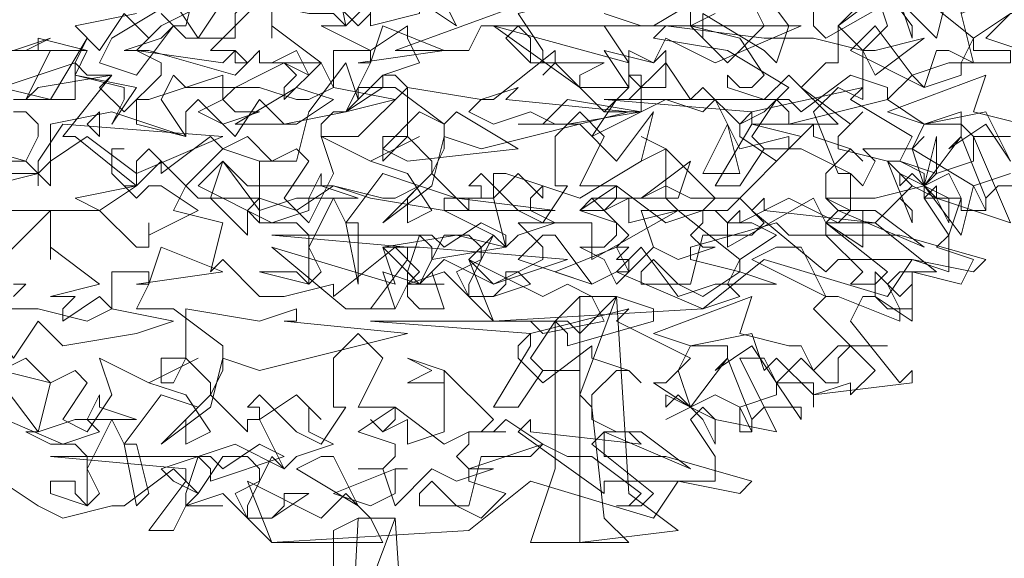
# Model space of a CAD drawing. Header units: millimetres. Extents: x 4234 to 4704, y 1542 to 2004.
# Tile 169 of 256: x 4328.54 to 4336.5, y 1930.15 to 1934.51. Entities that reach past the tile are written whole.
import ezdxf

# ---------------------------------------------------------------- set-up
doc = ezdxf.new("R2010")
doc.units = ezdxf.units.MM
doc.layers.add('BOD', color=40, linetype='Continuous')
doc.layers.add('DIMENSIONS', color=7, linetype='Continuous')

# ---------------------------------------------------------------- blocks, each defined once
blk = doc.blocks.new('A$Cf9015526')
at = {"color": 116, "lineweight": 0, "true_color": 0x136734}
for points in [[(2.3318, 1.0659), (2.3095, 1.1104), (2.2651, 1.1104), (2.3318, 0.9549), (2.1985, 0.9993), (2.1985, 1.0215), (2.1763, 0.9993), (2.2207, 0.9327), (2.2207, 0.8661), (2.1541, 0.8883), (2.1097, 0.8217), (1.8876, 0.8883), (1.7766, 0.7995), (1.3991, 0.7773), (1.3102, 0.8661), (1.2436, 0.8439), (1.2658, 0.8661), (1.2214, 0.9105), (1.1104, 0.8217), (1.1104, 0.8439), (1.0215, 0.8217), (0.9771, 0.8217), (0.9105, 0.8883), (0.8883, 0.8661), (0.9105, 0.9549), (0.8217, 0.9771), (0.8439, 1.0215), (0.9105, 1.0882), (0.8883, 1.1104), (0.7995, 1.0437), (0.7995, 1.0659), (0.7773, 1.0882), (0.755, 1.0659), (0.755, 1.0215), (0.644, 1.1104), (0.6218, 1.1104), (0.7106, 1.2214), (0.5774, 1.1992), (0.5552, 1.177), (0.5996, 1.2658), (0.4664, 1.2658)], [(1.7988, 1.3324), (1.7544, 1.3102), (1.821, 1.2436), (1.8876, 1.3102), (1.8654, 1.3546)], [(1.9764, 1.3546), (1.9764, 1.3102), (1.9986, 1.288), (2.1541, 1.3768), (2.2651, 1.288), (2.3318, 1.3324)], [(2.3318, 1.1104), (2.3095, 1.1104), (2.2873, 1.1548), (2.1763, 1.1326), (2.1541, 1.0882), (2.1763, 1.0215), (2.2429, 1.1104), (2.2873, 0.9993), (2.2873, 0.9771), (2.2429, 0.9771), (2.2429, 0.9993), (2.2207, 1.0437), (2.1763, 1.0215), (2.1985, 0.9993), (2.1541, 1.0215), (2.1319, 0.9993), (2.1541, 1.0215), (2.1097, 1.0659), (2.1319, 1.0659), (2.1541, 1.1104), (2.0431, 1.177), (2.0653, 1.1992), (1.8654, 1.1548), (1.8432, 1.1326), (1.8432, 1.1104), (1.9098, 1.0659), (1.9764, 1.1326), (1.9764, 1.1104), (2.0431, 1.0882), (2.0653, 1.0659), (2.0431, 1.0882), (1.9986, 1.0437), (1.9986, 0.9993), (2.0431, 0.9771), (2.0875, 0.9771), (2.1763, 0.9105), (2.0209, 0.9771), (1.9986, 0.9549), (2.1097, 0.8661), (2.0875, 0.8439), (2.0431, 0.8439), (2.0653, 0.8661), (1.9986, 0.9327), (1.932, 0.9327), (1.9098, 0.9549), (1.7544, 0.9105), (1.7544, 0.8883), (1.8432, 0.8661), (1.7766, 0.8217), (1.7322, 0.8439), (1.6877, 0.8439), (1.6655, 0.8439), (1.6655, 0.8661), (1.6877, 0.8883), (1.7322, 0.8439), (1.7544, 0.8439), (1.7766, 0.9327), (1.8654, 0.9327), (1.8876, 0.9549), (1.8432, 0.9993), (1.821, 0.9771), (1.7766, 0.9771), (1.7988, 0.9993), (1.71, 1.0882), (1.71, 0.9993), (1.7322, 0.9771), (1.6433, 0.9549), (1.6433, 0.9993), (1.5989, 0.9771), (1.5767, 0.9993), (1.5989, 0.9771), (1.6211, 0.9993), (1.6211, 1.0215), (1.5545, 1.0215), (1.5989, 1.1104), (1.5545, 1.1548), (1.5101, 1.1104), (1.5101, 1.0215), (1.5323, 1.0215), (1.4879, 0.9549), (1.4435, 0.9771), (1.3768, 1.0437), (1.3546, 1.0215), (1.3768, 1.0215), (1.3768, 0.9993), (1.3546, 0.9993), (1.3546, 0.9771), (1.288, 1.0437), (1.3102, 1.0882), (1.3102, 1.1326), (1.2214, 1.1992), (1.1548, 1.1992), (1.177, 1.2436), (1.177, 1.2658), (1.1104, 1.2658), (1.1104, 1.1992), (1.0882, 1.2436), (1.0215, 1.177), (1.0215, 1.1992), (1.0437, 1.2214), (1.0215, 1.2436), (0.9993, 1.2436), (1.0882, 1.2436), (0.9993, 1.3102), (0.9993, 1.288), (0.9993, 1.3546)], [(0.9993, 1.3768), (0.8883, 1.2658), (0.9327, 1.2658), (0.9549, 1.2436), (0.9327, 1.2214), (0.7773, 1.2658), (0.755, 1.2658), (0.7328, 1.2658), (0.7995, 1.288), (0.8217, 1.3102), (0.7995, 1.3324), (0.8217, 1.3102), (0.8439, 1.3102), (0.8661, 1.3991)], [(1.0882, 1.3768), (1.1548, 1.3102), (1.177, 1.3324)], [(2.2429, 1.3324), (2.2651, 1.2436), (2.2207, 1.2658), (2.1985, 1.2658), (2.1763, 1.1992), (2.1541, 1.2214), (2.1097, 1.177), (2.1763, 1.1326), (2.2429, 1.1326), (2.2651, 1.1104), (2.2651, 1.0659), (2.1985, 1.0437), (2.1763, 1.0215), (2.1763, 0.9993), (2.2429, 0.9993), (2.2207, 0.9327), (2.1985, 0.9105), (2.2651, 0.8883), (2.2429, 0.8439), (2.1541, 0.8661), (2.1541, 0.7773), (2.0875, 0.8217), (2.0653, 0.8217), (2.0431, 0.7773), (2.1319, 0.6662), (2.1541, 0.6884), (2.1541, 0.6662), (1.9764, 0.644), (1.9764, 0.6218), (1.9764, 0.6662), (1.9098, 0.6662), (1.8876, 0.7106), (1.8432, 0.7106), (1.9098, 0.5774), (1.7988, 0.5996), (1.7766, 0.6218), (1.7544, 0.5996), (1.7988, 0.533), (1.7988, 0.4886), (1.7322, 0.4886), (1.6877, 0.4219), (1.4657, 0.4886), (1.3546, 0.3997), (0.9993, 0.3775), (0.9105, 0.4664), (0.8439, 0.4441), (0.8661, 0.4664), (0.8217, 0.5108), (0.7328, 0.4441), (0.7106, 0.4441), (0.6218, 0.4219), (0.5774, 0.4441), (0.5108, 0.4886)], [(1.5989, 1.3324), (1.6655, 1.3102), (1.4435, 1.3102), (1.4213, 1.288), (1.4657, 1.2436), (1.5989, 1.2436), (1.5545, 1.2214), (1.5545, 1.1992), (1.5989, 1.1548), (1.6433, 1.1992), (1.6433, 1.2214), (1.6655, 1.2214), (1.6655, 1.1548), (1.5989, 1.1548), (1.5101, 1.2436), (1.4879, 1.2214), (1.5101, 1.2436), (1.5101, 1.2658), (1.3991, 1.177), (1.3768, 1.177), (1.3546, 1.1548), (1.3991, 1.1326), (1.4657, 1.1548), (1.5101, 1.1326), (1.5545, 1.1326), (1.6211, 1.0659), (1.6877, 1.1548), (1.6655, 1.0659), (1.5545, 0.9993), (1.4213, 1.0437), (1.3991, 1.0437), (1.3991, 0.9993), (1.3102, 0.9993), (1.3102, 0.9771), (1.3991, 0.9327), (1.3546, 0.8883), (1.3991, 0.8439), (1.4879, 0.8883), (1.4879, 0.9105), (1.4435, 0.9549), (1.5767, 0.9549), (1.5767, 0.9105), (1.5767, 0.8883), (1.7322, 0.9771), (1.8432, 0.8883), (1.9098, 0.9327), (1.8654, 0.9549), (1.8432, 0.9549), (1.821, 0.9549), (1.8432, 0.9771), (1.8432, 0.9549), (1.932, 0.9993), (2.0209, 0.9549), (2.0431, 0.9771), (2.0431, 1.0437), (1.9542, 1.0882), (1.932, 1.0882), (1.9542, 1.1104), (1.8654, 1.1326), (2.0209, 1.1326), (1.932, 1.2214), (1.8876, 1.177), (1.821, 1.1992), (1.821, 1.2214), (1.8432, 1.1992), (1.8654, 1.1992), (1.8876, 1.2214), (1.8432, 1.288), (1.7544, 1.3102), (1.71, 1.3102), (1.6877, 1.3102), (1.7988, 1.3768)], [(1.7544, 1.3546), (1.7544, 1.3102), (1.7766, 1.288), (1.7766, 1.3102), (1.7766, 1.3324), (1.8876, 1.2658), (1.9098, 1.2436), (1.932, 1.3102), (1.8654, 1.3991)], [(2.2207, 1.3768), (2.1985, 1.288), (2.1097, 1.3768), (2.0209, 1.3102), (2.0209, 1.2436), (1.9986, 1.2436), (1.9542, 1.1992), (2.0431, 1.1326), (2.0653, 1.1548), (2.0209, 1.1104), (2.0209, 1.0882), (2.1097, 1.0659), (2.1541, 0.9549), (2.1541, 0.9771), (2.1319, 0.9993), (2.0875, 0.9549), (2.1985, 0.8661), (2.1763, 0.8661), (2.1319, 0.8661), (2.1097, 0.8439), (2.1319, 0.7995), (2.1319, 0.7773), (2.0209, 0.8217), (1.9986, 0.8217), (1.9764, 0.7995), (2.0875, 0.6884), (2.0431, 0.644), (2.0431, 0.6662), (1.9764, 0.644), (1.9098, 0.7106), (1.8876, 0.6884), (1.8654, 0.755), (1.7544, 0.7328), (1.7322, 0.6884), (1.7544, 0.6218), (1.821, 0.7106), (1.8654, 0.5996), (1.8654, 0.5774), (1.8432, 0.5774), (1.8432, 0.6218), (1.7988, 0.644), (1.7544, 0.6218), (1.7766, 0.5996), (1.7544, 0.6218), (1.71, 0.5996), (1.7544, 0.6218), (1.6877, 0.6662), (1.71, 0.6662), (1.7544, 0.7106), (1.6211, 0.7773), (1.6433, 0.7995), (1.4657, 0.755), (1.4435, 0.7328), (1.4435, 0.7106), (1.4879, 0.6662), (1.5767, 0.7328), (1.5767, 0.7106), (1.6433, 0.6884), (1.6655, 0.6662), (1.6433, 0.6884), (1.6211, 0.6884), (1.5767, 0.644), (1.5767, 0.5996), (1.6211, 0.5774), (1.6655, 0.5774), (1.7544, 0.5108), (1.5989, 0.5774), (1.5767, 0.5552), (1.6877, 0.4664), (1.6655, 0.4441), (1.6211, 0.4441), (1.6433, 0.4441), (1.6655, 0.4664), (1.5767, 0.533), (1.5323, 0.533), (1.4879, 0.5552), (1.3546, 0.5108), (1.3546, 0.4886), (1.4213, 0.4664), (1.3768, 0.4219), (1.3324, 0.4441), (1.288, 0.4441), (1.2658, 0.4441), (1.2658, 0.4664), (1.288, 0.4886), (1.3324, 0.4441), (1.3546, 0.4441), (1.3768, 0.533), (1.4657, 0.533), (1.4879, 0.5552), (1.4213, 0.5996), (1.3991, 0.5774), (1.3768, 0.5774), (1.3991, 0.5996), (1.3102, 0.6884), (1.3102, 0.5996), (1.3102, 0.5774), (1.2436, 0.5552), (1.2436, 0.5996), (1.1992, 0.5774), (1.177, 0.5996), (1.1992, 0.5774), (1.2214, 0.5996), (1.2214, 0.6218), (1.1548, 0.6218), (1.1992, 0.7106), (1.1548, 0.755), (1.1104, 0.7106), (1.1104, 0.6218), (1.1326, 0.6218), (1.0882, 0.5552), (1.0437, 0.5774), (0.9771, 0.644), (0.9549, 0.6218), (0.9771, 0.6218), (0.9771, 0.5996), (0.9549, 0.5996), (0.9549, 0.5774), (0.8883, 0.644), (0.9105, 0.6884), (0.9105, 0.7328), (0.8217, 0.7995), (0.755, 0.7995), (0.7773, 0.8439), (0.7773, 0.8661), (0.7106, 0.8661), (0.7106, 0.7995), (0.6884, 0.8217), (0.6218, 0.7773), (0.6218, 0.7995), (0.644, 0.8217), (0.6218, 0.8217), (0.5996, 0.8217), (0.6884, 0.8439), (0.5996, 0.9105), (0.5996, 0.8883), (0.5996, 0.9327), (0.5996, 0.9549), (0.5996, 0.9771), (0.4886, 0.8661)], [(0.533, 0.8439), (0.5552, 0.8439), (0.533, 0.8217)], [(0.3997, 1.1104), (0.5552, 1.0659), (0.5774, 1.1104), (0.5774, 1.1326), (0.5552, 1.1548), (0.533, 1.1548)], [(0.533, 1.2658), (0.5996, 1.288), (0.5552, 1.2658), (0.533, 1.2658)], [(0.533, 1.177), (0.644, 1.177), (0.644, 1.2436), (0.6662, 1.2214), (0.7106, 1.2214), (0.6884, 1.1992), (0.7328, 1.1548), (0.7995, 1.2214), (0.7995, 1.2436), (0.755, 1.2658), (0.7773, 1.288), (0.7328, 1.3324), (0.6884, 1.2658), (0.644, 1.3102), (0.755, 1.3324)], [(0.8883, 1.3546), (0.7995, 1.3102), (0.755, 1.2658), (0.9105, 1.2436), (0.9327, 1.2658), (0.9327, 1.2436), (0.9549, 1.2436), (0.9771, 1.2658), (0.9771, 1.2436), (0.9993, 1.2436), (1.0437, 1.2658), (1.0659, 1.2214), (1.0215, 1.2436), (0.9771, 1.2214), (0.9327, 1.1992), (0.9105, 1.177), (0.9327, 1.1548), (0.9771, 1.1548), (0.9105, 1.1326), (0.8661, 1.1548), (0.9105, 1.177), (0.9105, 1.2214), (0.7773, 1.177), (0.755, 1.177), (0.755, 1.1326), (0.8439, 1.1104), (0.7106, 1.1548), (0.5996, 1.1326), (0.5996, 1.0215), (0.5552, 1.0659), (0.4886, 1.0659)], [(0.4886, 0.9771), (0.6884, 0.9771), (0.755, 0.9105), (0.7773, 0.9105), (0.7773, 0.9549), (0.7773, 0.9327), (0.8661, 0.9771), (0.7995, 1.0215), (0.7773, 1.0215), (0.755, 0.9993), (0.7106, 1.0437), (0.7106, 1.0882), (0.7328, 1.0882), (0.7106, 1.0882), (0.7106, 1.0437), (0.7328, 1.0215), (0.755, 1.0215), (0.7995, 1.0659), (0.8661, 0.9993), (0.9771, 0.9993), (0.9771, 1.0659), (1.0215, 1.0659), (1.0437, 1.0659), (1.0659, 1.1548), (1.1326, 1.2436), (1.1548, 1.177), (1.1548, 1.1992), (1.1326, 1.1548), (1.1104, 1.1548), (1.0882, 1.1326), (1.0882, 1.1104), (1.1548, 1.1104), (1.2436, 1.1992), (1.2214, 1.2214), (1.1992, 1.2214), (1.2658, 1.2436), (1.2436, 1.288), (1.2436, 1.3102), (1.177, 1.2658), (1.0882, 1.3102), (1.1326, 1.3102), (1.1104, 1.4213)], [(2.3984, 1.3991), (2.2429, 1.3324), (2.2429, 1.3546), (2.2207, 1.3768), (2.0875, 1.3768), (2.1097, 1.3102), (2.0653, 1.2658), (2.0209, 1.3102), (2.0653, 1.3546), (2.0209, 1.3768), (1.9764, 1.3768), (1.9986, 1.3991), (2.0875, 1.3991), (2.1097, 1.4435), (2.1763, 1.3991), (2.2651, 1.4213), (2.354, 1.5101)], [(2.3762, 1.0215), (2.3095, 1.0215), (2.2873, 0.9993), (2.2873, 0.9771), (2.2651, 1.0215), (2.3318, 1.0437)], [(2.3318, 1.0659), (2.2873, 1.1326), (2.2207, 1.0882), (2.2429, 1.1104), (2.2429, 1.1548), (2.1763, 1.1326), (2.1097, 1.1548), (2.2873, 1.2214), (2.2651, 1.1548), (2.354, 1.1326)]]:
    blk.add_lwpolyline(points, dxfattribs=at)
for points in [[(1.4435, 1.4435), (1.5323, 1.3546), (1.4435, 1.3324), (1.4879, 1.2658), (1.4879, 1.2436), (1.4657, 1.2436), (1.4657, 1.288), (1.4435, 1.3102), (1.3768, 1.3102), (1.3546, 1.2658), (1.2214, 1.2658), (1.4657, 1.3546), (1.4435, 1.3768), (1.3768, 1.3768), (1.3991, 1.3768), (1.3991, 1.4213), (1.3768, 1.4213), (1.3324, 1.4435), (1.288, 1.4657), (1.3102, 1.5101), (1.3768, 1.4435)], [(2.1541, 1.3102), (2.1541, 1.288), (2.1319, 1.3546), (2.0653, 1.3768), (2.0431, 1.4213), (1.9986, 1.4213), (2.1097, 1.4435), (2.0875, 1.3991)], [(1.2658, 1.3546), (1.2658, 1.3324), (1.177, 1.3102), (1.177, 1.3324), (1.177, 1.3546), (1.1326, 1.3102), (1.1104, 1.3324), (1.0659, 1.3324), (0.9549, 1.3546), (0.9327, 1.3324), (0.9327, 1.288), (0.8439, 1.288), (0.8217, 1.3102), (0.755, 1.2214), (0.6884, 1.2436), (0.7106, 1.288), (0.8217, 1.3546), (0.8661, 1.288), (0.9105, 1.3546), (1.0215, 1.3546), (1.0882, 1.3991), (1.1548, 1.3546)], [(1.2658, 1.3546), (1.288, 1.3991), (1.3324, 1.3102)], [(2.4206, 1.2436), (2.2873, 1.288), (2.3318, 1.3324), (2.3762, 1.3324)], [(1.1548, 1.2436), (1.177, 1.2436), (1.1992, 1.3102), (1.3102, 1.2658)], [(1.7988, 1.2436), (1.71, 1.288), (1.6877, 1.2436), (1.5989, 1.2658), (1.6433, 1.1992), (1.6211, 1.1992), (1.5545, 1.1992), (1.3991, 1.3102), (1.6433, 1.2436), (1.5989, 1.3102), (1.6877, 1.3102), (1.9542, 1.3102)], [(1.9764, 1.288), (2.0653, 1.2658), (2.0875, 1.2658), (2.1763, 1.288), (2.0875, 1.2214), (2.0653, 1.2658), (2.0653, 1.177), (2.0209, 1.1992), (1.9764, 1.1548), (2.0209, 1.0437), (2.0431, 1.0437), (2.0653, 1.0215), (2.0875, 1.0659), (2.0653, 1.0882), (2.1541, 1.0882), (2.1763, 1.1104), (2.1541, 1.0882), (2.2651, 1.0215), (2.2429, 0.9327), (2.1763, 1.0215), (2.0875, 0.9993), (2.0653, 0.9993), (2.0209, 0.9993), (1.9986, 0.9993), (2.0209, 0.9771), (2.0653, 0.9771), (2.0653, 0.9105), (1.9986, 0.9549), (1.9764, 0.9993), (1.821, 0.9105), (1.821, 0.9549), (1.7988, 0.9771), (1.6655, 0.9771), (1.6877, 0.9105), (1.6433, 0.8661), (1.6211, 0.9105), (1.6433, 0.9327), (1.5989, 0.9771), (1.5545, 0.9771), (1.5767, 0.9993), (1.6655, 0.9993), (1.71, 1.0215), (1.7544, 0.9993), (1.8432, 0.9993), (1.932, 1.0882), (1.932, 1.1104), (1.8432, 1.0882), (1.7988, 1.177), (1.7766, 1.1548), (1.71, 1.177), (1.5767, 1.1104), (1.6211, 1.177), (1.6433, 1.177), (1.71, 1.2436), (1.7544, 1.177), (1.7766, 1.1992), (1.8432, 1.1326), (1.8876, 1.1548), (1.932, 1.1992), (1.821, 1.2658), (1.6877, 1.288), (1.71, 1.3102), (1.8876, 1.288)], [(2.0875, 1.3102), (2.1541, 1.2214), (2.2207, 1.2436), (2.2429, 1.2436), (2.2651, 1.288), (2.2651, 1.2658), (2.3318, 1.2658), (2.3318, 1.2436), (2.2429, 1.2436), (2.2429, 1.2214), (2.1763, 1.1992), (2.0431, 1.2658)], [(0.5108, 1.1992), (0.644, 1.2436), (0.6662, 1.288), (0.5996, 1.177)], [(0.5774, 1.2658), (0.5774, 1.288), (0.6662, 1.2658)], [(0.755, 1.1992), (0.7106, 1.1326), (0.7328, 1.177), (0.7328, 1.1992), (0.644, 1.2214), (0.6662, 1.2658), (0.644, 1.2214)], [(1.71, 1.2658), (1.71, 1.1992), (1.6655, 1.1992), (1.6433, 1.2214), (1.6433, 1.2658), (1.6877, 1.2436)], [(0.9771, 1.1992), (1.0437, 1.177), (1.0659, 1.177), (1.1104, 1.1992), (1.2214, 1.177), (1.1326, 1.1548), (1.0215, 1.1326), (0.9771, 1.177), (0.9327, 1.1104), (0.8661, 1.177), (0.8439, 1.1548), (0.8439, 1.1104), (0.7995, 1.177), (0.8217, 1.2214), (0.8439, 1.1992)], [(1.1326, 1.1548), (1.1992, 1.2214), (1.1992, 1.1992)], [(2.1097, 1.177), (1.932, 1.1326), (1.932, 1.1548), (1.9098, 1.177), (1.8654, 1.1104), (1.8876, 1.0882), (1.9542, 1.0882), (1.8876, 1.0882), (1.8432, 1.0215), (1.7988, 1.0215), (1.8654, 1.1326), (1.8654, 1.1548), (1.5989, 1.177), (1.932, 1.177), (1.9542, 1.1548), (2.0431, 1.2214), (2.1097, 1.1992)], [(1.0437, 1.1326), (0.9327, 1.1326), (1.0437, 1.1992), (1.1104, 1.177)], [(1.4213, 1.177), (1.6433, 1.1548), (1.3768, 1.0882), (1.3102, 1.1104), (1.288, 1.0215), (1.1992, 0.9549), (1.288, 1.0437), (1.288, 1.0659), (1.2436, 1.1104), (1.1992, 1.0659), (1.1992, 1.1104), (1.2436, 1.1104), (1.2436, 1.1992), (1.3768, 1.177), (1.4435, 1.1992)], [(1.5323, 1.1326), (1.4435, 1.1326), (1.4879, 1.1326), (1.5323, 1.177), (1.6655, 1.1548)], [(0.6884, 1.1104), (0.6662, 1.1326), (0.6884, 1.1548)], [(1.3324, 1.1548), (1.4435, 1.0882), (1.2436, 1.0659), (1.1992, 1.0882), (1.2658, 1.1548), (1.3102, 1.1326)], [(0.755, 1.0437), (0.6662, 1.1104), (0.5996, 1.0659), (0.5774, 1.0437), (0.5774, 1.0215), (0.5774, 1.0437), (0.4886, 1.0215), (0.4886, 1.0437), (0.5774, 1.0437), (0.5774, 1.0659), (0.6218, 1.1326), (0.9105, 1.1104)], [(1.7766, 1.0437), (1.821, 1.1326), (1.8432, 1.0437)], [(1.0437, 1.0882), (1.0659, 1.0659), (1.0215, 0.9993), (1.0659, 0.9549), (1.1104, 1.0437), (1.0882, 1.1104), (1.177, 1.0659), (1.2658, 1.1104), (1.177, 1.0659), (1.2436, 1.0437), (1.288, 0.9771), (1.2436, 0.9549), (1.2436, 0.9993), (1.2658, 1.0215), (1.1992, 1.0437), (1.1326, 0.9549), (1.1548, 0.9549), (1.1548, 0.8439), (1.1326, 0.9549), (1.1104, 0.9993), (1.0659, 0.9105), (1.0882, 0.8661), (1.0659, 0.8439), (0.9771, 0.8661), (0.9993, 0.8661), (1.0437, 0.8661), (1.0659, 0.8439), (1.0659, 0.9327), (1.0437, 0.9549), (0.9771, 0.9549), (0.9549, 0.9771), (0.9771, 0.9549), (0.9771, 1.0659), (0.9105, 1.0882), (0.9549, 1.1104), (0.9993, 1.0659)], [(1.71, 1.0659), (1.71, 1.0882), (1.6655, 1.0659), (1.71, 1.0882), (1.6655, 1.1104), (1.71, 1.0882)], [(2.1763, 1.0437), (2.1319, 1.0659), (2.1985, 1.0437), (2.1985, 1.1104), (2.1763, 1.0215)], [(0.9105, 1.0659), (0.9771, 0.9771), (1.0437, 0.9993), (1.0659, 0.9993), (1.0882, 1.0437), (1.0882, 1.0215), (1.1548, 0.9993), (1.0659, 0.9993), (1.0659, 0.9771), (0.9993, 0.9549), (0.8661, 1.0215)], [(1.1104, 1.0215), (1.1992, 0.9993), (1.2214, 0.9993), (1.2658, 1.0215), (1.3324, 0.9993), (1.5101, 0.9771), (1.3102, 0.9771), (1.177, 0.9993), (1.1104, 1.0215), (1.0437, 0.9771), (0.9771, 0.9993), (0.9549, 0.9771), (0.9549, 0.9327), (0.8883, 0.9993), (0.9105, 1.0659), (0.9549, 1.0215)], [(1.6655, 0.9993), (1.7544, 1.0659), (1.7322, 0.9993)], [(1.4879, 1.0215), (1.4657, 0.9993), (1.4657, 0.9771), (1.5101, 0.9549), (1.4435, 0.9327), (1.4213, 0.9105), (1.3991, 0.9993), (1.4435, 1.0437), (1.4879, 0.9993)], [(2.2207, 0.9549), (2.1985, 0.9993), (2.1541, 1.0437), (2.1319, 1.0215), (2.1319, 1.0437), (2.2207, 0.9993)], [(0.6884, 0.9771), (0.644, 0.9993), (0.755, 1.0215)], [(1.7766, 0.9771), (1.821, 0.9771), (1.7766, 0.9771), (1.7766, 0.9549), (1.7544, 0.9327), (1.7766, 0.9105), (1.7988, 0.9105), (1.7322, 0.8883), (1.6877, 0.9105), (1.6211, 0.8439), (1.5989, 0.8883), (1.5545, 0.9105), (1.5989, 0.9105), (1.6211, 0.9327), (1.6211, 0.9549), (1.5545, 0.9771), (1.6211, 1.0215), (1.71, 0.9549)], [(2.0875, 0.9549), (2.0653, 0.9549), (2.0209, 0.9549), (1.9986, 0.9549), (1.9986, 0.9327), (2.1319, 0.9327), (2.2873, 0.8883), (2.2651, 0.8661), (2.1541, 0.8883), (2.0209, 0.8883), (1.9986, 0.8661), (1.8654, 0.9771), (1.8876, 0.9993), (1.8876, 0.9771)], [(1.4213, 0.9105), (1.288, 0.8883), (1.288, 0.9105), (1.2658, 0.9327), (1.2436, 0.8661), (1.2436, 0.8439), (1.3102, 0.8439), (1.2436, 0.8439), (1.2214, 0.7995), (1.177, 0.7995), (1.2436, 0.8883), (1.2436, 0.9105), (0.9993, 0.9327), (1.288, 0.9327), (1.3102, 0.9105), (1.3768, 0.9549), (1.4213, 0.9327)], [(1.3991, 0.9327), (1.3546, 0.8439), (1.3546, 0.8217), (1.3991, 0.8217), (1.4213, 0.8439), (1.4213, 0.8661), (1.4435, 0.8661), (1.4657, 0.8439), (1.3991, 0.8217), (1.3546, 0.8217), (1.3324, 0.8661), (1.3768, 0.8883), (1.3768, 0.9105), (1.3546, 0.9327), (1.3102, 0.9327), (1.2658, 0.8439), (1.2214, 0.8883), (1.1992, 0.9105), (1.3324, 0.9327), (1.4213, 0.9105)], [(1.5767, 0.8439), (1.4435, 0.8883), (1.4879, 0.9327), (1.5101, 0.9327)], [(0.755, 0.8439), (0.7773, 0.8439), (0.7995, 0.9105), (0.9105, 0.8661)], [(1.3991, 0.8439), (1.3102, 0.8883), (1.2658, 0.8439), (1.1992, 0.8661), (1.2214, 0.7995), (1.1326, 0.7995), (0.9993, 0.9105), (1.2214, 0.8439), (1.1992, 0.9105), (1.2658, 0.9105), (1.5323, 0.8883)], [(1.6433, 0.9105), (1.6211, 0.8883), (1.6433, 0.8883), (1.6433, 0.8661), (1.6211, 0.8661), (1.5767, 0.8439), (1.5101, 0.8661), (1.6211, 0.9105)], [(1.6655, 0.9105), (1.7322, 0.8217), (1.7988, 0.8439), (1.821, 0.8439), (1.8432, 0.8883), (1.8432, 0.8661), (1.9098, 0.8439), (1.821, 0.8439), (1.8432, 0.8217), (1.7766, 0.7995), (1.6211, 0.8661)], [(1.9986, 0.8217), (1.8654, 0.8883), (1.9098, 0.9105), (1.9542, 0.9105)], [(1.5323, 0.8439), (1.5767, 0.8217), (1.5989, 0.7773), (1.4879, 0.755), (1.4657, 0.7773), (1.4435, 0.7773), (1.3991, 0.7773), (1.3546, 0.8883), (1.4879, 0.8217)], [(1.288, 0.8661), (1.3102, 0.7995), (1.2658, 0.7995), (1.2436, 0.8217), (1.2436, 0.8661), (1.2658, 0.8439)], [(2.1541, 0.8439), (2.1541, 0.7995), (2.1097, 0.7995), (2.0875, 0.8217), (2.0875, 0.8661), (2.1319, 0.8217)], [(0.5774, 0.7995), (0.6662, 0.7773), (0.7106, 0.7995), (0.8217, 0.7773), (0.755, 0.755), (0.6218, 0.7328), (0.5774, 0.7773), (0.533, 0.7106), (0.4886, 0.7773), (0.4664, 0.755), (0.4664, 0.7106), (0.3997, 0.7773), (0.4219, 0.8217), (0.4664, 0.7995)], [(1.6877, 0.7773), (1.5323, 0.7328), (1.5323, 0.755), (1.5101, 0.7773), (1.4657, 0.7106), (1.4879, 0.6884), (1.5545, 0.6884), (1.4879, 0.6884), (1.4435, 0.6218), (1.3991, 0.6218), (1.4657, 0.7328), (1.4657, 0.755), (1.177, 0.7773), (1.5323, 0.7773), (1.5545, 0.755), (1.6211, 0.8217), (1.6877, 0.7995)], [(1.5545, 0.644), (1.5767, 0.6218), (1.5989, 0.4219), (1.6433, 0.3775), (1.5101, 0.3775), (1.4657, 0.3775), (1.5101, 0.5108), (1.5101, 0.7773), (1.5545, 0.8217), (1.6211, 0.8217)], [(1.7322, 0.3997), (1.5545, 0.3775), (1.5545, 0.8217), (1.6211, 0.8217), (1.6433, 0.4664)], [(1.932, 0.7328), (1.9542, 0.7328), (1.9764, 0.6884), (2.0209, 0.7328), (2.1097, 0.7328), (2.0431, 0.7328), (2.0209, 0.7106), (2.0209, 0.6662), (1.9986, 0.6662), (1.9542, 0.7106), (1.9098, 0.6662), (1.9542, 0.5996), (1.9542, 0.6218), (1.8876, 0.6218), (1.8654, 0.5996), (1.8654, 0.5774), (1.8432, 0.6218), (1.9098, 0.644), (1.9098, 0.6662), (1.8654, 0.7328), (1.7988, 0.6884), (1.821, 0.7106), (1.821, 0.7328), (1.7544, 0.7328), (1.6877, 0.755), (1.8654, 0.8217), (1.8432, 0.755)], [(1.0215, 0.7773), (1.2436, 0.755), (0.9771, 0.6884), (0.9105, 0.7106), (0.8883, 0.6218), (0.7995, 0.5552), (0.8883, 0.644), (0.8883, 0.6662), (0.8439, 0.7106), (0.8217, 0.6662), (0.7995, 0.6662), (0.7995, 0.7106), (0.8439, 0.7106), (0.8439, 0.7995), (0.9771, 0.7773), (1.0437, 0.7995), (1.0437, 0.7773)], [(0.644, 0.6884), (0.6662, 0.6662), (0.6218, 0.5996), (0.6662, 0.5774), (0.7106, 0.644), (0.6884, 0.7106), (0.7773, 0.6662), (0.8661, 0.7106), (0.7773, 0.6662), (0.8439, 0.644), (0.8883, 0.5774), (0.8439, 0.5552), (0.8439, 0.5996), (0.8661, 0.6218), (0.7995, 0.644), (0.7328, 0.5552), (0.755, 0.5552), (0.7773, 0.4664), (0.755, 0.4441), (0.7328, 0.5552), (0.7106, 0.5996), (0.6662, 0.5108), (0.6884, 0.4664), (0.6662, 0.4441), (0.5996, 0.4664), (0.5996, 0.4886), (0.644, 0.4886), (0.644, 0.4664), (0.6662, 0.4441), (0.6662, 0.533), (0.644, 0.5552), (0.5996, 0.5552), (0.5552, 0.5774), (0.5774, 0.5774), (0.5996, 0.6662), (0.5108, 0.6884), (0.5552, 0.7106), (0.5996, 0.6662)], [(1.3102, 0.6662), (1.2436, 0.6662), (1.288, 0.6884), (1.2436, 0.7106), (1.3102, 0.6884)], [(0.5108, 0.6662), (0.5774, 0.5774), (0.644, 0.5996), (0.6662, 0.5996), (0.6884, 0.644), (0.6884, 0.6218), (0.755, 0.5996), (0.6662, 0.5996), (0.6884, 0.5774), (0.6218, 0.5552), (0.4664, 0.6218)], [(1.0659, 0.6218), (1.0659, 0.5996), (1.0659, 0.5774), (1.1104, 0.5552), (1.0437, 0.533), (1.0215, 0.5108), (0.9771, 0.5996), (1.0437, 0.644), (1.0882, 0.5996)], [(1.7988, 0.5552), (1.7766, 0.5996), (1.7322, 0.644), (1.71, 0.6218), (1.71, 0.644), (1.7988, 0.5996)], [(1.3546, 0.5774), (1.4213, 0.5774), (1.3546, 0.5774), (1.3546, 0.5552), (1.3324, 0.533), (1.3546, 0.5108), (1.3991, 0.5108), (1.3324, 0.4886), (1.288, 0.5108), (1.2214, 0.4441), (1.1992, 0.5108), (1.1548, 0.5108), (1.1992, 0.5108), (1.2214, 0.533), (1.2214, 0.5552), (1.1548, 0.5774), (1.2214, 0.6218), (1.3102, 0.5552)], [(1.6655, 0.5552), (1.6433, 0.5774), (1.5989, 0.5774), (1.5989, 0.5552), (1.5989, 0.533), (1.71, 0.533), (1.8654, 0.4886), (1.8432, 0.4664), (1.7322, 0.4886), (1.5989, 0.4886), (1.5989, 0.4664), (1.4435, 0.5774), (1.4657, 0.5996), (1.4657, 0.5774)], [(1.0215, 0.533), (0.8883, 0.4886), (0.8883, 0.5108), (0.8661, 0.533), (0.8439, 0.4664), (0.8439, 0.4441), (0.9105, 0.4441), (0.8439, 0.4441), (0.8217, 0.3997), (0.7773, 0.3997), (0.8439, 0.4886), (0.8439, 0.5108), (0.5996, 0.533), (0.8883, 0.533), (0.9105, 0.5108), (0.9771, 0.5552)], [(0.9993, 0.533), (0.9549, 0.4441), (0.9549, 0.4219), (0.9993, 0.4219), (1.0215, 0.4441), (1.0215, 0.4664), (1.0437, 0.4664), (1.0659, 0.4664), (0.9993, 0.4219), (0.9549, 0.4219), (0.9327, 0.4664), (0.9771, 0.4886), (0.9771, 0.5108), (0.9549, 0.533), (0.9105, 0.533), (0.8661, 0.4664), (0.8217, 0.4886), (0.7995, 0.5108), (0.9327, 0.5552), (1.0215, 0.5108)], [(1.1548, 0.4441), (1.0437, 0.5108), (1.0882, 0.533), (1.1104, 0.533)], [(1.2214, 0.5108), (1.2214, 0.4886), (1.2214, 0.4664), (1.177, 0.4441), (1.1104, 0.4664), (1.2214, 0.5108), (1.2436, 0.5108)]]:
    blk.add_lwpolyline(points, close=True, dxfattribs=at)
at = {"color": 97, "lineweight": 0, "true_color": 0x397239}
blk.add_lwpolyline([(1.1326, 0.4664), (1.177, 0.4219), (1.1992, 0.3775), (1.0659, 0.3775), (1.0437, 0.3775), (0.9993, 0.3775), (0.9549, 0.4886), (1.0882, 0.4219)], close=True, dxfattribs=at)
at = {"color": 32, "lineweight": 0, "true_color": 0xb85b00}
blk.add_lwpolyline([(1.1548, 0.2443), (1.177, 0.2221), (1.1992, 0.0222), (1.2214, 0), (1.1104, 0), (1.0659, 0), (1.1104, 0.111), (1.1104, 0.3997), (1.1548, 0.4219), (1.2214, 0.4219)], close=True, dxfattribs=at)
at = {"color": 47, "lineweight": 0, "true_color": 0x727239}
blk.add_lwpolyline([(1.3102, 0), (1.1326, 0), (1.1548, 0.4219), (1.2214, 0.4219), (1.2436, 0.0888)], close=True, dxfattribs=at)

msp = doc.modelspace()

# ---------------------------------------------------------------- hatches: boundary and pattern name
at = {"layer": 'DIMENSIONS'}
h = msp.add_hatch(dxfattribs=at)
h.set_pattern_fill('GRASS', color=256, scale=0.5)
h.set_pattern_definition([(90, (3399.144, -158.445), (-8.980256, 8.980256), [2.38125, -15.57926]), (45, (3399.144, -158.445), (-8.980256, 8.980256), [2.38125, -10.31875]), (135, (3399.144, -158.445), (-8.980256, -8.980256), [2.38125, -10.31875])])
h.paths.add_polyline_path([(4417.6425, 1844.3253), (4423.2951, 1838.2514), (4434.9969, 1847.6295), (4469.633, 1855.411), (4513.1489, 1877.6572), (4531.9103, 1892.8657), (4546.8873, 1910.4574), (4556.576, 1922.7476), (4577.553, 1933.381), (4592.7448, 1936.6466), (4614.9867, 1937.2699), (4624.0253, 1937.2699), (4633.3522, 1938.7107), (4636.3977, 1940.2306), (4631.8428, 1952.3869, 0.161807)])
h.paths.add_polyline_path([(4631.8428, 1952.3869), (4629.8752, 1957.6381), (4629.4018, 1957.3619), (4621.324, 1958.355), (4615.8552, 1959.6126), (4597.3065, 1970.6836), (4571.5628, 1964.4359), (4571.5628, 1952.3502), (4556.6565, 1951.2934), (4533.2051, 1949.7013), (4514.0135, 1931.7588), (4500.0937, 1928.3885), (4467.5142, 1910.2651), (4457.6487, 1889.7679), (4440.0951, 1876.8578), (4418.6103, 1858.4577), (4410.1637, 1852.3615), (4417.6425, 1844.3253, -0.161807)])
h.paths.add_polyline_path([(4548.0789, 1916.6002), (4552.8565, 1929.9377), (4546.693, 1932.1455), (4541.9153, 1918.808)], flags=24)
h.paths.add_polyline_path([(4503.0556, 1883.2742), (4507.8332, 1896.6117), (4501.6696, 1898.8196), (4496.892, 1885.482)], flags=24)
h.paths.add_polyline_path([(4451.7368, 1857.409), (4456.5145, 1870.7465), (4450.3509, 1872.9544), (4445.5733, 1859.6168)], flags=24)
h.paths.add_polyline_path([(4412.9931, 1854.3366), (4417.0765, 1849.9489), (4419.3393, 1852.0547), (4415.2559, 1856.4424)], flags=24)
h.paths.add_polyline_path([(4596.3471, 1950.1809), (4601.1248, 1963.5184), (4594.9612, 1965.7262), (4590.1836, 1952.3887)], flags=24)
h.paths.add_polyline_path([(4509.7992, 1914.4402), (4520.7716, 1919.9756), (4517.1217, 1927.2104), (4506.1494, 1921.675)], flags=24)
h.paths.add_polyline_path([(4321.6553, 1898.427), (4326.0339, 1896.392), (4327.3367, 1899.1951), (4322.958, 1901.2301)], flags=9)
h.paths.add_polyline_path([(4333.4365, 1891.9961), (4338.2762, 1888.46), (4340.0997, 1890.9559), (4335.26, 1894.492)], flags=9)
h.paths.add_polyline_path([(4351.1951, 1875.6427), (4355.5215, 1871.4944), (4357.6608, 1873.7255), (4353.3344, 1877.8738)], flags=9)
h.paths.add_polyline_path([(4373.9221, 1853.7811), (4378.2721, 1849.6575), (4380.3986, 1851.9008), (4376.0487, 1856.0244)], flags=9)
h.paths.add_polyline_path([(4389.205, 1846.109), (4392.5459, 1849.595), (4390.3143, 1851.7338), (4386.9734, 1848.2478)], flags=9)
h.paths.add_polyline_path([(4407.9742, 1825.8927), (4411.6376, 1829.0381), (4409.6239, 1831.3833), (4405.9606, 1828.2379)], flags=9)
h.paths.add_polyline_path([(4405.6972, 1823.1876), (4408.8355, 1819.5181), (4411.1846, 1821.5272), (4408.0463, 1825.1967)], flags=9)
h.paths.add_polyline_path([(4412.0765, 1813.536), (4414.8574, 1808.2263), (4417.5956, 1809.6604), (4414.8147, 1814.9701)], flags=9)
h.paths.add_polyline_path([(4306.0633, 1735.5308), (4308.3702, 1742.3082), (4305.4441, 1743.3042), (4303.1371, 1736.5268)], flags=9)
h.paths.add_polyline_path([(4289.1237, 1902.077), (4295.0617, 1902.8939), (4294.6404, 1905.9561), (4288.7025, 1905.1392)], flags=9)
h.paths.add_polyline_path([(4305.67, 1902.4686), (4311.5251, 1901.1867), (4312.1862, 1904.2062), (4306.331, 1905.4882)], flags=9)
h.paths.add_polyline_path([(4434.2122, 1813.2206), (4438.5999, 1817.304), (4436.4941, 1819.5668), (4432.1063, 1815.4834)], flags=9)
h.paths.add_polyline_path([(4381.102, 1865.7275), (4385.1854, 1861.3397), (4387.4482, 1863.4456), (4383.3648, 1867.8333)], flags=9)
h.paths.add_polyline_path([(4421.9781, 1821.8049), (4426.0615, 1817.4172), (4428.3243, 1819.523), (4424.2409, 1823.9108)], flags=9)
h.paths.add_polyline_path([(4410.3951, 1823.868), (4413.9297, 1827.1574), (4411.8239, 1829.4202), (4408.2893, 1826.1308)], flags=9)
h.paths.add_polyline_path([(4387.3909, 1817.4858), (4392.1686, 1830.8233), (4386.005, 1833.0311), (4381.2274, 1819.6936)], flags=9)
h.paths.add_polyline_path([(4347.9726, 1750.0597), (4352.7503, 1763.3972), (4346.5867, 1765.6051), (4341.8091, 1752.2675)], flags=9)
h.paths.add_polyline_path([(4341.4321, 1678.3148), (4346.2097, 1691.6523), (4340.0462, 1693.8601), (4335.2686, 1680.5226)], flags=9)
h.paths.add_polyline_path([(4323.3673, 1583.7016), (4328.1449, 1597.0392), (4321.9814, 1599.247), (4317.2037, 1585.9095)], flags=9)
h.paths.add_polyline_path([(4335.3652, 1700.4464), (4339.9795, 1713.3279), (4330.8251, 1716.6071), (4326.2108, 1703.7256)], flags=9)
h.paths.add_polyline_path([(4396.1792, 1839.031), (4404.6554, 1830.2107), (4406.8611, 1832.3304), (4398.3849, 1841.1506)], flags=9)
h.paths.add_polyline_path([(4396.4333, 1860.2956), (4402.6288, 1853.7761), (4403.7122, 1854.8057), (4397.5167, 1861.3251)], flags=9)
h.paths.add_polyline_path([(4349.0141, 1900.3774), (4363.5849, 1891.1608), (4365.102, 1893.5592), (4350.5312, 1902.7758)], flags=9)
h.paths.add_polyline_path([(4438.6658, 1769.7519), (4437.6109, 1764.1146), (4441.3279, 1763.4191), (4442.3828, 1769.0563)], flags=9)
h.paths.add_polyline_path([(4432.3393, 1775.0815), (4431.5916, 1769.3953), (4435.3409, 1768.9023), (4436.0886, 1774.5885)], flags=9)
h.paths.add_polyline_path([(4446.5759, 1765.0098), (4445.4726, 1759.3818), (4449.1836, 1758.6543), (4450.2868, 1764.2824)], flags=9)
h.paths.add_polyline_path([(4333.2801, 1902.1363), (4338.0795, 1900.1576), (4339.5209, 1903.6536), (4334.7215, 1905.6324)], flags=9)
h.paths.add_polyline_path([(4335.5168, 1907.037), (4340.8576, 1904.9473), (4342.2355, 1908.4689), (4336.8946, 1910.5586)], flags=9)
h.paths.add_polyline_path([(4338.3128, 1912.555), (4343.7532, 1910.7401), (4344.9499, 1914.3274), (4339.5095, 1916.1422)], flags=9)
h.paths.add_polyline_path([(4390.5848, 1863.0102), (4393.6134, 1859.8177), (4396.592, 1862.6434), (4393.5633, 1865.8359)], flags=9)
h.paths.add_polyline_path([(4431.1188, 1819.2282), (4434.1502, 1816.0327), (4437.1288, 1818.8584), (4434.0973, 1822.0539)], flags=9)
h.paths.add_polyline_path([(4421.1353, 1830.1653), (4424.1639, 1826.9728), (4427.1425, 1829.7985), (4424.1138, 1832.991)], flags=9)
h.paths.add_polyline_path([(4410.884, 1841.2141), (4413.9127, 1838.0216), (4416.8913, 1840.8473), (4413.8626, 1844.0398)], flags=9)
h.paths.add_polyline_path([(4400.5883, 1852.1946), (4403.617, 1849.0021), (4406.5956, 1851.8278), (4403.5669, 1855.0203)], flags=9)
h.paths.add_polyline_path([(4378.8646, 1874.7618), (4381.8961, 1871.5663), (4384.8747, 1874.392), (4381.8432, 1877.5875)], flags=9)

# ---------------------------------------------------------------- block references
at = {"layer": 'BOD', "xscale": 4.480026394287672, "yscale": 4.480026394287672, "zscale": 4.480026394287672}
msp.add_blockref('A$Cf9015526', (4326.1049, 1928.586, 480.9174), dxfattribs=at)

doc.saveas('drawing.dxf')
